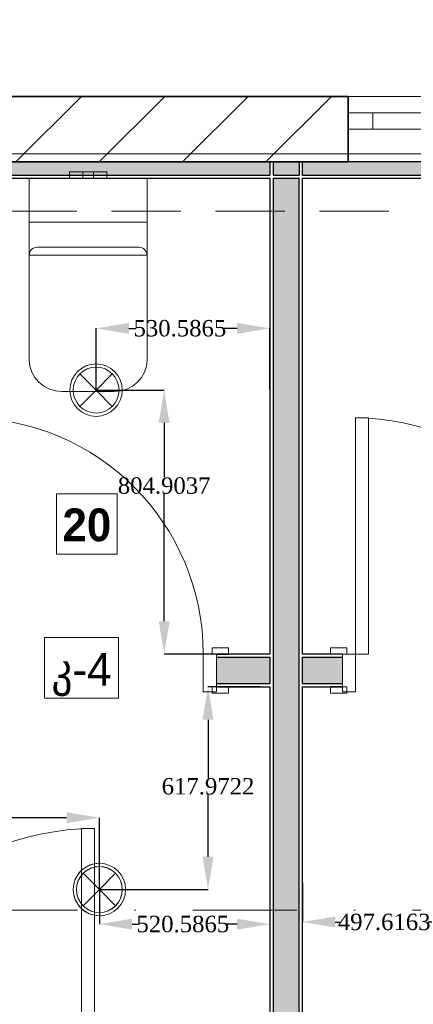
# Model space of a CAD drawing. Header units: inches. Extents: x -78787 to 29484, y -9517 to 23232.
# Tile 104 of 256: x -18917 to -17715, y 9050 to 12052. Entities that reach past the tile are written whole.
import ezdxf
from ezdxf.enums import TextEntityAlignment as Align

# ---------------------------------------------------------------- set-up
doc = ezdxf.new("R2010")
doc.units = ezdxf.units.IN
doc.header["$MEASUREMENT"] = 0
doc.set_wipeout_variables(frame=1)
doc.linetypes.add('Dot & Dashed', pattern=[670.277762, 317.5, -176.388889, 0, -176.388874])
doc.linetypes.add('Hidden', pattern=[317.5, 211.666667, -105.833333])
for name, color, linetype in [('- განათება', 7, 'Continuous'), ('Marker - Section', 7, 'Continuous'), ('New_Structural - Bearing', 7, 'Continuous'), ('Structural - Bearing', 7, 'Continuous'), ('Structural - Grid', 7, 'Continuous')]:
    doc.layers.add(name, color=color, linetype=linetype)
for name, color, linetype, lineweight in [('Archicad Windows_Pen_No__1', 7, 'Continuous', 13), ('New_Annotation - Text_Pen_No__20', 1, 'Continuous', 0), ('New_Archicad Doors_Pen_No__1', 7, 'Continuous', 13), ('New_Interior - Furniture _Pen_No__1', 7, 'Continuous', 13), ('New_Structural - Bearing_Pen_No__1', 7, 'Continuous', 13), ('Structural - Bearing_Pen_No__1', 7, 'Continuous', 13), ('Structural - Bearing_Pen_No__27', 7, 'Continuous', 35)]:
    doc.layers.add(name, color=color, linetype=linetype, lineweight=lineweight)
for name, color, linetype, lineweight, true_color in [('Marker - Section_Pen_No__108', 7, 'Continuous', 13, 0xfd8379), ('New_Interior - Lamp_Pen_No__77', 7, 'Continuous', 20, 0xffeb28), ('New_Structural - Bearing_Pen_No__5', 7, 'Continuous', 25, 0x40a5ff), ('New_Structural - Bearing_Pen_No__57', 7, 'Continuous', 25, 0xdcd214), ('Structural - Bearing_Pen_No__102', 7, 'Continuous', 13, 0xcccccc), ('Structural - Grid_Pen_No__81', 7, 'Continuous', 20, 0x6a6a6a)]:
    doc.layers.add(name, color=color, linetype=linetype, lineweight=lineweight, true_color=true_color)
doc.styles.add('GENERATED_STYLE_2', font='txt')
doc.styles.add('GENERATED_STYLE_3', font='txt')
doc.styles.get("Standard").update_dxf_attribs({"font": 'arial.ttf'})
doc.dimstyles.get("Standard").update_dxf_attribs({"dimtxt": 0.18, "dimasz": 0.18, "dimexe": 0.18, "dimexo": 0.0625, "dimgap": 0.09, "dimtad": 0, "dimtih": 1, "dimtoh": 1, "dimdec": 4, "dimzin": 0, "dimdsep": 46, "dimtxsty": 'Standard', "dimcen": 0.09, "dimadec": 0, "dimazin": 0, "dimtfac": 1, "dimtdec": 4, "dimtofl": 0, "dimtmove": 0, "dimatfit": 3, "dimfxl": 1, "dimtolj": 1, "dimtzin": 0, "dimarcsym": 0})

# ---------------------------------------------------------------- blocks, each defined once
blk = doc.blocks.new('Slab_1', base_point=(-47183.8, 14488))
at = {"layer": 'Structural - Bearing_Pen_No__1', "color": 7, "linetype": 'Continuous', "lineweight": 13, "flags": 128}
blk.add_lwpolyline([(-47183.8, 14488), (1166.2, 14488), (1166.2, 32488), (-317.2, 32488), (-317.2, 39238), (-26465.1, 39238), (-29183.8, 32838), (-47183.8, 32838)], close=True, dxfattribs=at)
blk = doc.blocks.new('Slab_50', base_point=(-29183.8, 32838))
at = {"layer": 'New_Structural - Bearing_Pen_No__1', "color": 7, "linetype": 'Continuous', "lineweight": 13, "flags": 128}
blk.add_lwpolyline([(-29183.8, 32838), (-26465.1, 39238), (-47183.8, 39238), (-47183.8, 32838)], close=True, dxfattribs=at)
blk = doc.blocks.new('Window_3')
at = {"layer": 'Archicad Windows_Pen_No__1', "color": 7, "linetype": 'Continuous', "lineweight": 13}
for p, q in [((-400, 50), (400, 50)), ((-400, 0), (-400, 50)), ((400, 0), (400, 50)), ((-400, 0), (-325, 0)), ((-400, -50), (-400, 0)), ((-400, -50), (-400, 0)), ((-325, 0), (-325, -50)), ((-325, 0), (325, 0)), ((325, -50), (325, 0)), ((325, 0), (400, 0)), ((400, -50), (400, 0)), ((400, -50), (400, 0)), ((-325, -50), (-400, -50)), ((-400, -150), (-400, -50)), ((325, -50), (-325, -50)), ((400, -50), (325, -50)), ((400, -150), (400, -50)), ((-400, -150), (400, -150))]:
    blk.add_line(p, q, dxfattribs=at)
blk = doc.blocks.new('Wall_2', base_point=(-46833.8, 32838))
at = {"layer": 'Structural - Bearing', "linetype": 'Continuous', "lineweight": 0, "true_color": 0x000000}
h = blk.add_hatch(dxfattribs=at)
h.set_pattern_fill('MASONRY_BLOCK', color=18, style=0, pattern_type=2)
h.set_pattern_definition([(45, (0, 0), (-127.2792, 127.2792), [])])
h.paths.add_polyline_path([(-45421.5, 32638), (-43253.7, 32638), (-43253.7, 32838), (-45421.5, 32838)])
at = {"layer": 'Structural - Bearing_Pen_No__27', "color": 7, "linetype": 'Continuous', "lineweight": 35}
for p, q in [((-43253.7, 32788), (-43253.7, 32838)), ((-43253.7, 32738), (-43253.7, 32788)), ((-43253.7, 32638), (-43253.7, 32738))]:
    blk.add_line(p, q, dxfattribs=at)
at = {"layer": 'Structural - Bearing_Pen_No__27', "color": 7, "linetype": 'Continuous', "lineweight": 35, "flags": 128}
for points in [[(-43253.7, 32838), (-45421.5, 32838)], [(-45421.5, 32638), (-43253.7, 32638)]]:
    blk.add_lwpolyline(points, dxfattribs=at)
at = {"layer": 'Archicad Windows_Pen_No__1', "color": 7, "linetype": 'Continuous', "lineweight": 13, "xscale": -1, "zscale": 1000}
blk.add_blockref('Window_3', (-42853.7, 32788), dxfattribs=at)
blk = doc.blocks.new('Door_6')
at = {"layer": 'New_Archicad Doors_Pen_No__1', "color": 7, "linetype": 'Continuous', "lineweight": 13}
for p, q in [((320, 0), (320, 720)), ((320, 720), (360, 720)), ((360, 720), (360, 0)), ((-437, 0), (-437, 19)), ((-437, 19), (-387, 19)), ((-387, 0), (-437, 0)), ((-400, 0), (-437, 0)), ((-400, 0), (-437, 0)), ((-360, 0), (-400, 0)), ((-400, 0), (-400, -115)), ((-400, 0), (-400, -10)), ((-400, 0), (-400, -10)), ((-387, 19), (-387, 0)), ((-360, -115), (-360, 0)), ((360, 0), (320, 0)), ((400, 0), (360, 0)), ((360, 0), (360, -115)), ((387, 19), (437, 19)), ((387, 0), (387, 19)), ((437, 0), (387, 0)), ((400, -115), (400, 0)), ((400, 0), (400, -10)), ((400, 0), (400, -10)), ((400, 0), (437, 0)), ((400, 0), (437, 0)), ((437, 19), (437, 0)), ((-400, -10), (-400, -90)), ((-400, -10), (-400, -90)), ((400, -10), (400, -90)), ((400, -10), (400, -90)), ((-400, -90), (-400, -100)), ((-400, -90), (-400, -100)), ((400, -90), (400, -100)), ((400, -90), (400, -100)), ((-437, -119), (-437, -100)), ((-437, -100), (-387, -100)), ((-400, -100), (-437, -100)), ((-400, -100), (-437, -100)), ((-387, -119), (-437, -119)), ((-400, -115), (-360, -115)), ((-387, -100), (-387, -119)), ((360, -115), (400, -115)), ((387, -100), (437, -100)), ((387, -119), (387, -100)), ((437, -119), (387, -119)), ((400, -100), (437, -100)), ((400, -100), (437, -100)), ((437, -100), (437, -119))]:
    blk.add_line(p, q, dxfattribs=at)
blk.add_arc((360, 0), 720, 90, 180, dxfattribs=at)
blk = doc.blocks.new('Wall_42', base_point=(-38673, 31137.3))
at = {"layer": 'New_Structural - Bearing_Pen_No__57', "linetype": 'Continuous', "lineweight": 25, "true_color": 0xdcd214}
for points in [[(-43656.4, 31047.3), (-43493, 31047.3), (-43493, 31127.3), (-43656.4, 31127.3)], [(-43393, 31127.3), (-43393, 31047.3), (-43271.2, 31047.3), (-43271.2, 31127.3)]]:
    blk.add_hatch(color=52, dxfattribs=at).paths.add_polyline_path(points)
at = {"layer": 'New_Structural - Bearing_Pen_No__1', "color": 7, "linetype": 'Continuous', "lineweight": 13}
for p, q in [((-43656.4, 31137.3), (-43656.4, 31127.3)), ((-43271.2, 31137.3), (-43271.2, 31127.3)), ((-43656.4, 31127.3), (-43656.4, 31047.3)), ((-43493, 31047.3), (-43493, 31127.3)), ((-43393, 31127.3), (-43393, 31047.3)), ((-43271.2, 31127.3), (-43271.2, 31047.3)), ((-43656.4, 31047.3), (-43656.4, 31037.3)), ((-43271.2, 31047.3), (-43271.2, 31037.3))]:
    blk.add_line(p, q, dxfattribs=at)
at = {"layer": 'New_Structural - Bearing_Pen_No__5', "color": 161, "linetype": 'Continuous', "lineweight": 25, "true_color": 0x40a5ff}
for p, q in [((-43656.4, 31137.3), (-43619.4, 31137.3)), ((-43271.2, 31137.3), (-43308.2, 31137.3)), ((-43493, 31127.3), (-43656.4, 31127.3)), ((-43271.2, 31127.3), (-43393, 31127.3)), ((-43656.4, 31047.3), (-43493, 31047.3)), ((-43393, 31047.3), (-43271.2, 31047.3)), ((-43656.4, 31037.3), (-43619.4, 31037.3)), ((-43271.2, 31037.3), (-43308.2, 31037.3))]:
    blk.add_line(p, q, dxfattribs=at)
at = {"layer": 'New_Structural - Bearing_Pen_No__5', "color": 161, "linetype": 'Continuous', "lineweight": 25, "true_color": 0x40a5ff, "flags": 128}
for points in [[(-43493, 31137.3), (-43656.4, 31137.3)], [(-43271.2, 31137.3), (-43393, 31137.3)], [(-43656.4, 31037.3), (-43493, 31037.3)], [(-43393, 31037.3), (-43271.2, 31037.3)]]:
    blk.add_lwpolyline(points, dxfattribs=at)
at = {"layer": 'New_Archicad Doors_Pen_No__1', "color": 7, "linetype": 'Continuous', "lineweight": 13, "xscale": -1, "zscale": 1000}
for p in [(-44056.4, 31137.3), (-42871.2, 31137.3)]:
    blk.add_blockref('Door_6', p, dxfattribs=at)
blk = doc.blocks.new('Wall_44', base_point=(-43493, 29838.6))
at = {"layer": 'New_Structural - Bearing_Pen_No__57', "linetype": 'Continuous', "lineweight": 25, "true_color": 0xdcd214}
for points in [[(-43483, 32598), (-43403, 32598), (-43403, 32638), (-43483, 32638)], [(-43483, 32588), (-43483, 29888.6), (-43403, 29888.6), (-43403, 32588)]]:
    blk.add_hatch(color=52, dxfattribs=at).paths.add_polyline_path(points)
at = {"layer": 'New_Structural - Bearing_Pen_No__1', "color": 7, "linetype": 'Continuous', "lineweight": 13}
blk.add_line((-43403, 32588), (-43483, 32588), dxfattribs=at)
at = {"layer": 'New_Structural - Bearing_Pen_No__1', "color": 7, "linetype": 'Continuous', "lineweight": 13, "flags": 128}
for points in [[(-43493, 32638), (-43483, 32638)], [(-43483, 32638), (-43403, 32638)], [(-43403, 32638), (-43393, 32638)], [(-43483, 29888.6), (-43403, 29888.6)]]:
    blk.add_lwpolyline(points, dxfattribs=at)
at = {"layer": 'New_Structural - Bearing_Pen_No__5', "color": 161, "linetype": 'Continuous', "lineweight": 25, "true_color": 0x40a5ff}
for p, q in [((-43493, 32638), (-43493, 32598)), ((-43483, 32638), (-43483, 32598)), ((-43403, 32638), (-43403, 32598)), ((-43393, 32598), (-43393, 32638)), ((-43483, 32598), (-43403, 32598)), ((-43483, 32588), (-43483, 29888.6)), ((-43403, 29888.6), (-43403, 32588))]:
    blk.add_line(p, q, dxfattribs=at)
at = {"layer": 'New_Structural - Bearing_Pen_No__5', "color": 161, "linetype": 'Continuous', "lineweight": 25, "true_color": 0x40a5ff, "flags": 128}
for points in [[(-43493, 32588), (-43493, 31137.3)], [(-43393, 31137.3), (-43393, 32588)], [(-43493, 31127.3), (-43493, 31047.3)], [(-43393, 31047.3), (-43393, 31127.3)], [(-43493, 31037.3), (-43493, 29888.6)], [(-43393, 29888.6), (-43393, 31037.3)]]:
    blk.add_lwpolyline(points, dxfattribs=at)
blk = doc.blocks.new('Wall_225', base_point=(-38413.5, 32638))
at = {"layer": 'New_Structural - Bearing_Pen_No__57', "linetype": 'Continuous', "lineweight": 25, "true_color": 0xdcd214}
for points in [[(-44631.2, 32598), (-43493, 32598), (-43493, 32638), (-44631.2, 32638)], [(-43393, 32598), (-42394.1, 32598), (-42394.1, 32638), (-43393, 32638)]]:
    blk.add_hatch(color=52, dxfattribs=at).paths.add_polyline_path(points)
at = {"layer": 'New_Structural - Bearing_Pen_No__5', "color": 161, "linetype": 'Continuous', "lineweight": 25, "true_color": 0x40a5ff}
for p, q in [((-43493, 32638), (-43493, 32598)), ((-43393, 32598), (-43393, 32638)), ((-44631.2, 32598), (-43493, 32598)), ((-43483, 32598), (-43403, 32598)), ((-43393, 32598), (-42394.1, 32598))]:
    blk.add_line(p, q, dxfattribs=at)
at = {"layer": 'New_Structural - Bearing_Pen_No__5', "color": 161, "linetype": 'Continuous', "lineweight": 25, "true_color": 0x40a5ff, "flags": 128}
for points in [[(-43493, 32638), (-45831, 32638)], [(-42394.1, 32638), (-43393, 32638)], [(-44631.2, 32588), (-43493, 32588)], [(-43483, 32588), (-43403, 32588)], [(-43393, 32588), (-42394.1, 32588)]]:
    blk.add_lwpolyline(points, dxfattribs=at)
blk = doc.blocks.new('Standard grid marker')
at = {"layer": 'Structural - Grid_Pen_No__81', "color": 251, "linetype": 'Continuous', "lineweight": 20, "true_color": 0x6a6a6a}
blk.add_line((1000, 0), (51328.1, 0), dxfattribs=at)
at = {"layer": 'Structural - Grid_Pen_No__81', "color": 251, "lineweight": 20, "true_color": 0x6a6a6a, "style": 'GENERATED_STYLE_2'}
for tag, p in [('AC_MarkerText_1_0', (-100, -144)), ('AC_MarkerText_1_1', (52428.1, -144))]:
    blk.add_attdef(tag, text='', height=100, rotation=180, dxfattribs=at).set_placement(p, align=Align.TOP_CENTER)
blk = doc.blocks.new('WC')
at = {"layer": 'New_Interior - Furniture _Pen_No__1', "color": 7, "linetype": 'Continuous', "lineweight": 13}
for p, q in [((-57, 20), (-40.3, 20)), ((-57, 0), (-57, 20)), ((-40.3, 20), (-16, 20)), ((-16, 20), (-11.3, 20)), ((-16, 0), (-16, 20)), ((-11.3, 20), (0, 20)), ((0, 20), (11.3, 20)), ((0, 0), (11.3, 0)), ((11.3, 20), (16, 20)), ((11.3, 0), (16, 0)), ((16, 0), (16, 20)), ((16, 20), (40.3, 20)), ((16, 0), (40.3, 0)), ((40.3, 20), (57, 20)), ((40.3, 0), (57, 0)), ((57, 0), (57, 20)), ((-57, 0), (-40.3, 0)), ((-40.3, 0), (-16, 0)), ((-16, 0), (-11.3, 0)), ((-11.3, 0), (0, 0)), ((-180, -133.8), (180, -133.8)), ((-180, -234.2), (180, -234.2)), ((0, -210.3), (-155, -210.3)), ((155, -210.3), (0, -210.3))]:
    blk.add_line(p, q, dxfattribs=at)
at = {"layer": 'New_Interior - Furniture _Pen_No__1', "color": 7, "linetype": 'Continuous', "lineweight": 13, "flags": 128}
blk.add_lwpolyline([(80, -650), (99.5, -648.2), (118.3, -642.7), (135.6, -633.9), (150.7, -622), (163.1, -607.5), (172.4, -591), (178.1, -573.1), (180, -554.4), (180, 0), (-180, 0), (-180, -554.4), (-178.1, -573.1), (-172.4, -591), (-163.1, -607.5), (-150.7, -622), (-135.6, -633.9), (-118.3, -642.7), (-99.5, -648.2), (-80, -650)], close=True, dxfattribs=at)
at = {"layer": 'New_Interior - Furniture _Pen_No__1', "color": 7, "linetype": 'Continuous', "lineweight": 13}
for centre, start_param, end_param in [((-155, -234.2), 1.570796, 3.141593), ((155, -234.2), 0, 1.570796)]:
    blk.add_ellipse(centre, major_axis=(25, 0), ratio=0.955882, start_param=start_param, end_param=end_param, dxfattribs=at)
blk = doc.blocks.new('Beam_13', base_point=(-47008.8, 32663))
at = {"layer": 'Structural - Bearing_Pen_No__102', "color": 254, "linetype": 'Hidden', "lineweight": 13, "true_color": 0xcccccc}
for p, q in [((-47183.8, 32838), (-23183.8, 32838)), ((-46833.8, 32488), (-41183.8, 32488))]:
    blk.add_line(p, q, dxfattribs=at)
at = {"layer": 'Structural - Bearing_Pen_No__102', "color": 254, "linetype": 'Dot & Dashed', "lineweight": 13, "true_color": 0xcccccc}
blk.add_line((-47008.8, 32663), (991.2, 32663), dxfattribs=at)
blk = doc.blocks.new('Cutting Plane_2', base_point=(3944.3, 35559.3))
at = {"layer": 'Marker - Section_Pen_No__108', "color": 11, "linetype": 'Dot & Dashed', "lineweight": 13, "true_color": 0xfd8379}
blk.add_line((-19947.3, 30356.7), (-47933.8, 30356.7), dxfattribs=at)
blk = doc.blocks.new('Door_4')
at = {"layer": 'New_Archicad Doors_Pen_No__1', "color": 7, "linetype": 'Continuous', "lineweight": 13}
for p, q in [((370, 0), (370, 820)), ((370, 820), (410, 820)), ((410, 820), (410, 0)), ((-487, 0), (-487, 19)), ((-487, 19), (-437, 19)), ((-437, 0), (-487, 0)), ((-450, 0), (-487, 0)), ((-450, 0), (-487, 0)), ((-410, 0), (-450, 0)), ((-450, 0), (-450, -115)), ((-450, 0), (-450, -10)), ((-450, 0), (-450, -10)), ((-437, 19), (-437, 0)), ((-410, -115), (-410, 0)), ((410, 0), (370, 0)), ((450, 0), (410, 0)), ((410, 0), (410, -115)), ((437, 19), (487, 19)), ((437, 0), (437, 19)), ((487, 0), (437, 0)), ((450, -115), (450, 0)), ((450, 0), (450, -10)), ((450, 0), (450, -10)), ((450, 0), (487, 0)), ((450, 0), (487, 0)), ((487, 19), (487, 0)), ((-450, -10), (-450, -90)), ((-450, -10), (-450, -90)), ((450, -10), (450, -90)), ((450, -10), (450, -90)), ((-450, -90), (-450, -100)), ((-450, -90), (-450, -100)), ((450, -90), (450, -100)), ((450, -90), (450, -100)), ((-487, -119), (-487, -100)), ((-487, -100), (-437, -100)), ((-450, -100), (-487, -100)), ((-450, -100), (-487, -100)), ((-437, -119), (-487, -119)), ((-450, -115), (-410, -115)), ((-437, -100), (-437, -119)), ((410, -115), (450, -115)), ((437, -100), (487, -100)), ((437, -119), (437, -100)), ((487, -119), (437, -119)), ((450, -100), (487, -100)), ((450, -100), (487, -100)), ((487, -100), (487, -119))]:
    blk.add_line(p, q, dxfattribs=at)
blk.add_arc((410, 0), 820, 90, 180, dxfattribs=at)
blk = doc.blocks.new('Wall_253', base_point=(-45694.2, 29785.1))
at = {"layer": 'New_Structural - Bearing_Pen_No__57', "linetype": 'Continuous', "lineweight": 25, "true_color": 0xdcd214}
for points in [[(-45654.2, 29695.1), (-45654.2, 29705.1), (-45689.2, 29775.1), (-45694.2, 29775.1), (-45694.2, 29695.1)], [(-45654.2, 29775.1), (-45689.2, 29775.1), (-45654.2, 29705.1)], [(-45654.2, 29775.1), (-45654.2, 29705.1), (-45649.2, 29695.1), (-44888.3, 29695.1), (-44888.3, 29775.1)], [(-43922.5, 29775.1), (-43988.3, 29775.1), (-43988.3, 29695.1), (-43922.5, 29695.1)], [(-45649.2, 29695.1), (-45654.2, 29705.1), (-45654.2, 29695.1)]]:
    blk.add_hatch(color=52, dxfattribs=at).paths.add_polyline_path(points)
at = {"layer": 'New_Structural - Bearing_Pen_No__1', "color": 7, "linetype": 'Continuous', "lineweight": 13}
for p, q in [((-44888.3, 29785.1), (-44888.3, 29775.1)), ((-43988.3, 29785.1), (-43988.3, 29775.1)), ((-44888.3, 29775.1), (-44888.3, 29695.1)), ((-43988.3, 29775.1), (-43988.3, 29695.1)), ((-44888.3, 29695.1), (-44888.3, 29685.1)), ((-43988.3, 29695.1), (-43988.3, 29685.1))]:
    blk.add_line(p, q, dxfattribs=at)
at = {"layer": 'New_Structural - Bearing_Pen_No__1', "color": 7, "linetype": 'Continuous', "lineweight": 13, "flags": 128}
for points in [[(-43922.5, 29785.1), (-43922.5, 29775.1)], [(-43922.5, 29775.1), (-43922.5, 29695.1)], [(-45694.2, 29735.1), (-45694.2, 29695.1)], [(-43922.5, 29695.1), (-43922.5, 29685.1)]]:
    blk.add_lwpolyline(points, dxfattribs=at)
at = {"layer": 'New_Structural - Bearing_Pen_No__5', "color": 161, "linetype": 'Continuous', "lineweight": 25, "true_color": 0x40a5ff}
for p, q in [((-44888.3, 29785.1), (-44925.3, 29785.1)), ((-43988.3, 29785.1), (-43951.3, 29785.1)), ((-45694.2, 29775.1), (-45689.2, 29775.1)), ((-45654.2, 29775.1), (-45689.2, 29775.1)), ((-44888.3, 29775.1), (-45654.2, 29775.1)), ((-43922.5, 29775.1), (-43988.3, 29775.1)), ((-45654.2, 29695.1), (-45649.2, 29695.1)), ((-45644.2, 29695.1), (-45649.2, 29695.1)), ((-45644.2, 29695.1), (-44888.3, 29695.1)), ((-43988.3, 29695.1), (-43922.5, 29695.1)), ((-44888.3, 29685.1), (-44925.3, 29685.1)), ((-43988.3, 29685.1), (-43951.3, 29685.1))]:
    blk.add_line(p, q, dxfattribs=at)
at = {"layer": 'New_Structural - Bearing_Pen_No__5', "color": 161, "linetype": 'Continuous', "lineweight": 25, "true_color": 0x40a5ff, "flags": 128}
for points in [[(-44888.3, 29785.1), (-45694.2, 29785.1)], [(-43922.5, 29785.1), (-43988.3, 29785.1)], [(-45644.2, 29685.1), (-44888.3, 29685.1)], [(-43988.3, 29685.1), (-43922.5, 29685.1)]]:
    blk.add_lwpolyline(points, dxfattribs=at)
at = {"layer": 'New_Archicad Doors_Pen_No__1', "color": 7, "linetype": 'Continuous', "lineweight": 13, "zscale": 1000}
blk.add_blockref('Door_4', (-44438.3, 29785.1), dxfattribs=at)
blk = doc.blocks.new('Recessed Spot')
at = {"layer": 'New_Interior - Lamp_Pen_No__77', "color": 2, "linetype": 'Continuous', "lineweight": 20, "true_color": 0xffeb28}
for q in [(-49.5, 49.5), (49.5, 49.5), (-49.5, -49.5), (49.5, -49.5)]:
    blk.add_line((0, 0), q, dxfattribs=at)
at = {"layer": 'New_Interior - Lamp_Pen_No__77', "color": 2, "linetype": 'Continuous', "lineweight": 20, "true_color": 0xffeb28, "flags": 128}
blk.add_lwpolyline([(80, 0, 1), (-80, 0, 1)], format="xyb", close=True, dxfattribs=at)
at = {"layer": 'New_Interior - Lamp_Pen_No__77', "color": 2, "linetype": 'Continuous', "lineweight": 20, "true_color": 0xffeb28}
blk.add_circle((0, 0), 70, dxfattribs=at)
blk = doc.blocks.new('*D517')
at = {"layer": '- განათება', "color": 0, "lineweight": -2, "transparency": 16777216}
for p, q in [((-18683.8, 10922.6), (-18475.9, 10922.6)), ((-18476, 10822.6), (-18476, 10656.6)), ((-18476, 10217.6), (-18476, 10605.3)), ((-18211.3, 10117.6), (-18476.2, 10117.6))]:
    blk.add_line(p, q, dxfattribs=at)
at = {"layer": '- განათება', "color": 0, "transparency": 16777216}
for points in [[(-18492.7, 10822.6), (-18459.4, 10822.6), (-18476, 10922.6)], [(-18492.7, 10217.6), (-18459.4, 10217.6), (-18476, 10117.6)]]:
    blk.add_solid(points, dxfattribs=at)
at = {"layer": 'Defpoints', "color": 0, "transparency": 16777216}
for p in [(-18683.8, 10922.6), (-18476, 10117.6), (-18211.3, 10117.6)]:
    blk.add_point(p, dxfattribs=at)
at = {"layer": '- განათება', "color": 0, "transparency": 16777216, "insert": (-18476, 10631), "char_height": 50, "attachment_point": 5}
blk.add_mtext('\\A1;{\\fSylfaen|b0|i0|c0|p18;804.9037}', dxfattribs=at)
blk = doc.blocks.new('*D518')
at = {"layer": '- განათება', "color": 0, "lineweight": -2, "transparency": 16777216}
for p, q in [((-18683.8, 10922.6), (-18683.8, 11111)), ((-18583.8, 11110.8), (-18561.1, 11110.8)), ((-18253.3, 11110.8), (-18294.9, 11110.8)), ((-18153.3, 10924.9), (-18153.3, 11111))]:
    blk.add_line(p, q, dxfattribs=at)
at = {"layer": '- განათება', "color": 0, "transparency": 16777216}
for points in [[(-18583.8, 11127.5), (-18583.8, 11094.1), (-18683.8, 11110.8)], [(-18253.3, 11127.5), (-18253.3, 11094.1), (-18153.3, 11110.8)]]:
    blk.add_solid(points, dxfattribs=at)
at = {"layer": 'Defpoints', "color": 0, "transparency": 16777216}
for p in [(-18153.3, 11110.8), (-18683.8, 10922.6), (-18153.3, 10924.9)]:
    blk.add_point(p, dxfattribs=at)
at = {"layer": '- განათება', "color": 0, "transparency": 16777216, "insert": (-18428, 11110.8), "char_height": 50, "attachment_point": 5}
blk.add_mtext('\\A1;{\\fSylfaen|b0|i0|c0|p18;530.5865}', dxfattribs=at)
blk = doc.blocks.new('*D533')
at = {"layer": '- განათება', "color": 0, "lineweight": -2, "transparency": 16777216}
for p, q in [((-19891.5, 9399.7), (-19891.5, 9618.7)), ((-19791.5, 9618.5), (-19473.3, 9618.5)), ((-18773.8, 9618.5), (-19174.3, 9618.5)), ((-18673.8, 9399.7), (-18673.8, 9618.7))]:
    blk.add_line(p, q, dxfattribs=at)
at = {"layer": '- განათება', "color": 0, "transparency": 16777216}
for points in [[(-19791.5, 9635.2), (-19791.5, 9601.9), (-19891.5, 9618.5)], [(-18773.8, 9635.2), (-18773.8, 9601.9), (-18673.8, 9618.5)]]:
    blk.add_solid(points, dxfattribs=at)
at = {"layer": 'Defpoints', "color": 0, "transparency": 16777216}
for p in [(-18673.8, 9618.5), (-19891.5, 9399.7), (-18673.8, 9399.7)]:
    blk.add_point(p, dxfattribs=at)
at = {"layer": '- განათება', "color": 0, "transparency": 16777216, "insert": (-19323.8, 9618.5), "char_height": 50, "attachment_point": 5}
blk.add_mtext('\\A1;{\\fSylfaen|b0|i0|c0|p18;1217.6748}', dxfattribs=at)
blk = doc.blocks.new('*D534')
at = {"layer": '- განათება', "color": 0, "lineweight": -2, "transparency": 16777216}
for p, q in [((-18673.8, 9399.6), (-18673.8, 9293.8)), ((-18153.3, 9416.7), (-18153.3, 9293.8)), ((-18573.8, 9294), (-18552.1, 9294)), ((-18253.3, 9294), (-18285.9, 9294))]:
    blk.add_line(p, q, dxfattribs=at)
at = {"layer": '- განათება', "color": 0, "transparency": 16777216}
for points in [[(-18573.8, 9310.7), (-18573.8, 9277.3), (-18673.8, 9294)], [(-18253.3, 9310.7), (-18253.3, 9277.3), (-18153.3, 9294)]]:
    blk.add_solid(points, dxfattribs=at)
at = {"layer": 'Defpoints', "color": 0, "transparency": 16777216}
for p in [(-18673.8, 9399.7), (-18153.3, 9416.7), (-18153.3, 9294)]:
    blk.add_point(p, dxfattribs=at)
at = {"layer": '- განათება', "color": 0, "transparency": 16777216, "insert": (-18419, 9294), "char_height": 50, "attachment_point": 5}
blk.add_mtext('\\A1;{\\fSylfaen|b0|i0|c0|p18;520.5865}', dxfattribs=at)
blk = doc.blocks.new('*D535')
at = {"layer": '- განათება', "color": 0, "lineweight": -2, "transparency": 16777216}
for p, q in [((-18182.6, 10017.6), (-18342.2, 10017.6)), ((-18342, 9917.6), (-18342, 9739.7)), ((-18342, 9499.7), (-18342, 9688.3)), ((-18673.8, 9399.7), (-18341.8, 9399.7))]:
    blk.add_line(p, q, dxfattribs=at)
at = {"layer": '- განათება', "color": 0, "transparency": 16777216}
for points in [[(-18358.7, 9917.6), (-18325.3, 9917.6), (-18342, 10017.6)], [(-18358.7, 9499.7), (-18325.3, 9499.7), (-18342, 9399.7)]]:
    blk.add_solid(points, dxfattribs=at)
at = {"layer": 'Defpoints', "color": 0, "transparency": 16777216}
for p in [(-18182.5, 10017.6), (-18673.8, 9399.7), (-18342, 9399.7)]:
    blk.add_point(p, dxfattribs=at)
at = {"layer": '- განათება', "color": 0, "transparency": 16777216, "insert": (-18342, 9714), "char_height": 50, "attachment_point": 5}
blk.add_mtext('\\A1;{\\fSylfaen|b0|i0|c0|p18;617.9722}', dxfattribs=at)
blk = doc.blocks.new('*D540')
at = {"layer": '- განათება', "color": 0, "lineweight": -2, "transparency": 16777216}
for p, q in [((-17555.6, 9437), (-17555.6, 9300.3)), ((-18053.3, 9419.9), (-18053.3, 9300.3)), ((-17953.3, 9300.5), (-17938.1, 9300.5)), ((-17655.6, 9300.5), (-17669.9, 9300.5))]:
    blk.add_line(p, q, dxfattribs=at)
at = {"layer": '- განათება', "color": 0, "transparency": 16777216}
for points in [[(-17953.3, 9317.2), (-17953.3, 9283.8), (-18053.3, 9300.5)], [(-17655.6, 9317.2), (-17655.6, 9283.8), (-17555.6, 9300.5)]]:
    blk.add_solid(points, dxfattribs=at)
at = {"layer": 'Defpoints', "color": 0, "transparency": 16777216}
for p in [(-17555.6, 9437), (-18053.3, 9420), (-17555.6, 9300.5)]:
    blk.add_point(p, dxfattribs=at)
at = {"layer": '- განათება', "color": 0, "transparency": 16777216, "insert": (-17804, 9300.5), "char_height": 50, "attachment_point": 5}
blk.add_mtext('\\A1;{\\fSylfaen|b0|i0|c0|p18;497.6163}', dxfattribs=at)
blk = doc.blocks.new('AVARIULI GANATEBA')
at = {"layer": '- განათება', "color": 3, "linetype": 'Continuous', "lineweight": 20}
for q in [(-49.5, 49.5), (49.5, 49.5), (-49.5, -49.5), (49.5, -49.5)]:
    blk.add_line((0, 0), q, dxfattribs=at)
for major_axis, start_param, end_param in [((56.6, 56.6), 0.785398, 3.926991), ((-49.5, 49.5), 2.356194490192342, 8.639379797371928), ((56.6, 56.6), 3.926991, 7.068583)]:
    blk.add_ellipse((0, 0), major_axis=major_axis, ratio=1, start_param=start_param, end_param=end_param, dxfattribs=at)

msp = doc.modelspace()

# ---------------------------------------------------------------- block references
at = {"layer": 'New_Interior - Furniture _Pen_No__1', "color": 7, "linetype": 'Continuous', "lineweight": 13, "zscale": 1000}
msp.add_blockref('WC', (-18708.24326, 11568.35514), dxfattribs=at)
at = {"layer": 'New_Structural - Bearing', "color": 7, "linetype": 'Continuous', "lineweight": 13}
msp.add_blockref('Slab_50', (-3844.06848, 11818.35514), dxfattribs=at)
at = {"layer": 'New_Structural - Bearing', "color": 7, "lineweight": 35}
for name, p in [('Wall_225', (-13073.80975, 11618.35514)), ('Wall_44', (-18153.25364, 8819.00237)), ('Wall_42', (-13333.26809, 10117.64733))]:
    msp.add_blockref(name, p, dxfattribs=at)
at = {"layer": 'Structural - Bearing', "color": 7, "linetype": 'Continuous', "lineweight": 13}
msp.add_blockref('Slab_1', (-21844.06848, -6531.64486), dxfattribs=at)
at = {"layer": 'Structural - Bearing', "color": 7, "lineweight": 35}
msp.add_blockref('Wall_2', (-21494.06848, 11818.35514), dxfattribs=at)
at = {"layer": 'Structural - Bearing', "color": 254, "lineweight": 13, "true_color": 0xcccccc}
msp.add_blockref('Beam_13', (-21669.06848, 11643.35514), dxfattribs=at)
at = {"layer": 'Structural - Grid', "color": 8, "linetype": 'Continuous', "lineweight": 15, "zscale": 1000, "rotation": 180}
msp.add_blockref('Standard grid marker', (29284.00379, 11643.35514), dxfattribs=at)

# ---------------------------------------------------------------- next in the draw order: block references
at = {"layer": 'Marker - Section', "color": 11, "lineweight": 13, "true_color": 0xfd8379}
msp.add_blockref('Cutting Plane_2', (29284.00379, 14539.67008), dxfattribs=at)

# ---------------------------------------------------------------- next in the draw order: block references
at = {"layer": '- განათება', "color": 2, "linetype": 'Continuous', "lineweight": 20, "true_color": 0xffeb28, "zscale": 1000}
for p in [(-18683.84016, 10922.55108), (-18673.84016, 9399.67515)]:
    msp.add_blockref('Recessed Spot', p, dxfattribs=at)
at = {"layer": '- განათება', "color": 1}
msp.add_blockref('AVARIULI GANATEBA', (-18673.84016, 9399.67515), dxfattribs=at)
at = {"layer": 'New_Structural - Bearing', "color": 7, "lineweight": 35}
msp.add_blockref('Wall_253', (-20354.44118, 8765.48355), dxfattribs=at)

# ---------------------------------------------------------------- next in the draw order: dimensions: what is measured, and where the dimension line sits
at = {"layer": '- განათება', "color": 1}
for base, p1, p2, picture, middle in [((-18153.25364, 11110.81224), (-18683.84016, 10922.55108), (-18153.25364, 10924.88072), '*D518', (-18428, 11110.81224)), ((-18673.84016, 9618.53401), (-19891.51493, 9399.67517), (-18673.84016, 9399.67515), '*D533', (-19323.79504, 9618.53401)), ((-17555.63738, 9300.5), (-18053.25364, 9419.99543), (-17555.63738, 9437.03583), '*D540', (-17804, 9300.5)), ((-18153.25364, 9294), (-18673.84016, 9399.67515), (-18153.25364, 9416.71555), '*D534', (-18419, 9294))]:
    dim = msp.add_linear_dim(base=base, p1=p1, p2=p2, text='{\\fSylfaen|b0|i0|c0|p18;<>}', dimstyle='Standard', override={"dimtxt": 50, "dimasz": 100}, dxfattribs=at)
    dim.commit()
    dim.dimension.update_dxf_attribs({"geometry": picture, "text_midpoint": middle, "dimtype": 160})

# ---------------------------------------------------------------- next in the draw order: wipeouts: each hides what was drawn before it
at = {"color": 1, "linetype": 'Continuous', "lineweight": 0, "ltscale": 270896.846689}
msp.add_wipeout([(-18804.42101, 10421.79009), (-18619.83766, 10421.79009), (-18619.83766, 10606.63946), (-18804.42101, 10606.63946)], dxfattribs=at).dxf.layer = 'New_Annotation - Text_Pen_No__20'
at = {"color": 1, "linetype": 'Continuous', "lineweight": 0, "ltscale": 269710.61771}
msp.add_wipeout([(-18841.27142, 9982.98473), (-18615.96195, 9982.98473), (-18615.96195, 10167.83425), (-18841.27142, 10167.83425)], dxfattribs=at).dxf.layer = 'New_Annotation - Text_Pen_No__20'

# ---------------------------------------------------------------- next in the draw order: linework, layer by layer
at = {"layer": 'New_Annotation - Text_Pen_No__20', "color": 1, "linetype": 'Continuous', "lineweight": 0, "flags": 128}
for points in [[(-18804.42101, 10421.79009), (-18619.83766, 10421.79009), (-18619.83766, 10606.63946), (-18804.42101, 10606.63946), (-18804.42101, 10421.79009)], [(-18841.27142, 9982.98473), (-18615.96195, 9982.98473), (-18615.96195, 10167.83425), (-18841.27142, 10167.83425), (-18841.27142, 9982.98473)]]:
    msp.add_lwpolyline(points, close=True, dxfattribs=at)

# ---------------------------------------------------------------- next in the draw order: texts
at = {"layer": 'New_Annotation - Text_Pen_No__20', "color": 1, "linetype": 'Continuous', "lineweight": 0, "char_height": 100, "attachment_point": 2}
for s, insert, style in [('\\A1;{\\pqc;\\fBOG 2018|b1|i0|c0|p0;\\W1.000000;20}', (-18712.12934, 10561.71825), 'GENERATED_STYLE_3'), ('\\A1;{\\pqc;\\fBOG 2018|b0|i0|c0|p0;\\W1.000000;კ-\\fBOG 2018|b0|i0|c0|p0;\\W1.000000;4}', (-18728.61668, 10121.16759), 'GENERATED_STYLE_2')]:
    msp.add_mtext(s, dxfattribs=dict(at, insert=insert, style=style))

# ---------------------------------------------------------------- next in the draw order: dimensions: what is measured, and where the dimension line sits
at = {"layer": '- განათება', "color": 1}
for base, p1, p2, picture, middle in [((-18476.040455, 10117.64733), (-18683.84016, 10922.551078), (-18211.275537, 10117.64733), '*D517', (-18476.040455, 10630.954411)), ((-18342, 9399.67515), (-18182.5, 10017.64733), (-18673.84016, 9399.67515), '*D535', (-18342, 9714))]:
    dim = msp.add_linear_dim(base=base, p1=p1, p2=p2, angle=270, text='{\\fSylfaen|b0|i0|c0|p18;<>}', dimstyle='Standard', override={"dimtxt": 50, "dimasz": 100}, dxfattribs=at)
    dim.commit()
    dim.dimension.update_dxf_attribs({"geometry": picture, "text_midpoint": middle, "dimtype": 160})

doc.saveas('drawing.dxf')
